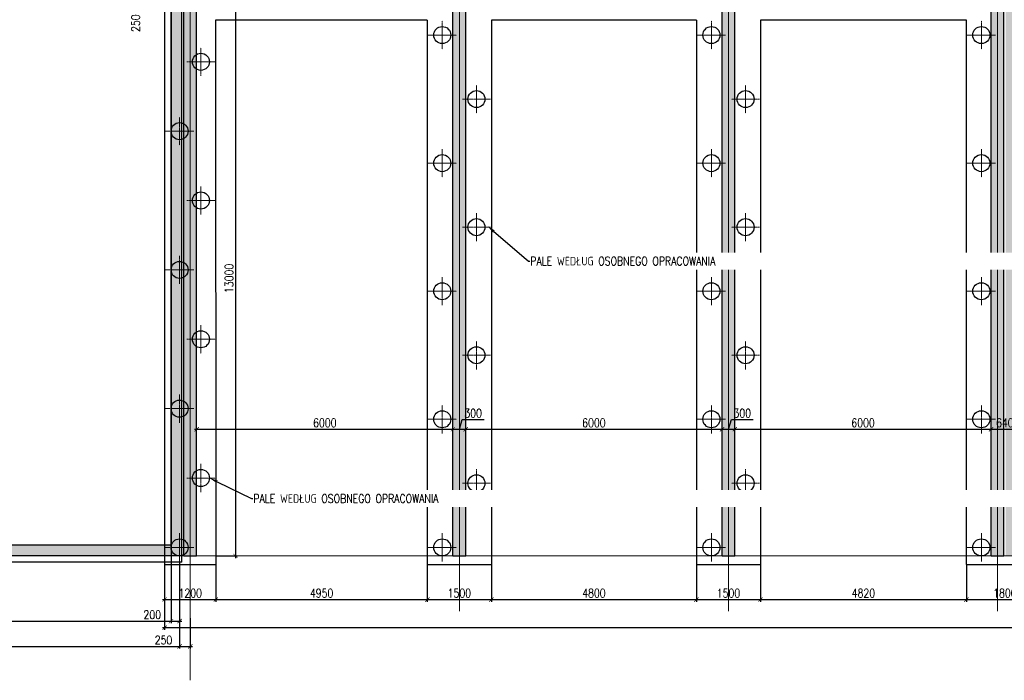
# Model space of a CAD drawing. Header units: millimetres. Extents: x -374129 to 1163271, y -112652 to 695637.
# Tile 54 of 256: x -3993 to 19057, y -2914 to 12560. Entities that reach past the tile are written whole.
import ezdxf
from ezdxf import colors
from ezdxf.entities.mleader import LeaderData, LeaderLine
from ezdxf.math import Vec2, Vec3

# ---------------------------------------------------------------- set-up
doc = ezdxf.new("R2010")
doc.units = ezdxf.units.MM
doc.header["$PDMODE"] = 4
doc.linetypes.add('ACAD_ISO04W100', pattern=[30, 24, -3, 0, -3])
doc.linetypes.add('DO', pattern=[0.8, 0.6, -0.1, 0, -0.1])
for name, color, linetype, lineweight in [('--GT_Kolumna 1', 170, 'Continuous', 25), ('013', 8, 'Continuous', 13), ('_K_Bioreaktory', 7, 'Continuous', 30), ('KRT_koty', 4, 'Continuous', 20), ('KRT_osie', 55, 'ACAD_ISO04W100', 18)]:
    doc.layers.add(name, color=color, linetype=linetype, lineweight=lineweight)
for name, color, linetype in [('KRT_fund', 3, 'Continuous'), ('KRT_kreskowanie', 252, 'Continuous'), ('KRT_opisy', 146, 'Continuous'), ('KRT_sciany', 2, 'Continuous'), ('KRT_wymiary', 4, 'Continuous')]:
    doc.layers.add(name, color=color, linetype=linetype)
doc.layers.add('KRT_powierzchnie', color=129, linetype='Continuous', plot=False)
doc.styles.add('WYMIAR', font='romans.shx', dxfattribs={"width": 0.8})
doc.dimstyles.new('KRT_1-100', dxfattribs={"dimscale": 100, "dimtxt": 2, "dimasz": 1, "dimexe": 0.5, "dimexo": 0, "dimgap": 0.5, "dimtad": 1, "dimdec": 1, "dimrnd": 0.1, "dimzin": 9, "dimdsep": 46, "dimtxsty": 'WYMIAR', "dimblk": 'ARCHTICK', "dimcen": 0.09, "dimdle": 0.5, "dimclrd": 1, "dimclre": 252, "dimclrt": 256, "dimadec": 0, "dimazin": 0, "dimtfac": 1, "dimtdec": 1, "dimtmove": 0, "dimatfit": 3, "dimfxl": 1, "dimtolj": 1, "dimtzin": 0, "dimarcsym": 0})

# ---------------------------------------------------------------- blocks, each defined once
blk = doc.blocks.new('_ArchTick')
at = {"color": 0, "linetype": 'ByBlock', "const_width": 0.15}
blk.add_lwpolyline([(-0.5, -0.5), (0.5, 0.5)], dxfattribs=at)
blk = doc.blocks.new('*D51')
at = {"layer": 'Defpoints', "color": 0, "transparency": 16777216}
for p in [(259, 13000), (600, 0), (1058, 0)]:
    blk.add_point(p, dxfattribs=at)
at = {"layer": 'KRT_wymiary', "color": 252, "lineweight": -2, "transparency": 16777216}
for p, q in [((259, 13000), (1108, 13000)), ((600, 0), (1108, 0))]:
    blk.add_line(p, q, dxfattribs=at)
at = {"layer": 'KRT_wymiary', "color": 1, "lineweight": -2, "transparency": 16777216}
blk.add_line((1058, 13050), (1058, -50), dxfattribs=at)
at = {"layer": 'KRT_wymiary', "color": 1, "lineweight": -2, "transparency": 16777216, "xscale": 100, "yscale": 100, "zscale": 100}
for p, rotation in [((1058, 13000), 90), ((1058, 0), 270)]:
    blk.add_blockref('_ArchTick', p, dxfattribs=dict(at, rotation=rotation))
at = {"layer": 'KRT_wymiary', "transparency": 16777216, "insert": (908, 6500), "char_height": 200, "attachment_point": 5, "rotation": 90, "style": 'WYMIAR'}
blk.add_mtext('\\A1;13000', dxfattribs=at)
blk = doc.blocks.new('*D52')
at = {"layer": 'Defpoints', "color": 0, "transparency": 16777216}
for p in [(6150, 2967), (150, 1521), (6150, 1521)]:
    blk.add_point(p, dxfattribs=at)
at = {"layer": 'KRT_wymiary', "color": 252, "lineweight": -2, "transparency": 16777216}
for p, q in [((150, 1521), (150, 3017)), ((6150, 1521), (6150, 3017))]:
    blk.add_line(p, q, dxfattribs=at)
at = {"layer": 'KRT_wymiary', "color": 1, "lineweight": -2, "transparency": 16777216}
blk.add_line((100, 2967), (6200, 2967), dxfattribs=at)
at = {"layer": 'KRT_wymiary', "color": 1, "lineweight": -2, "transparency": 16777216, "xscale": 100, "yscale": 100, "zscale": 100, "rotation": 180}
blk.add_blockref('_ArchTick', (150, 2967), dxfattribs=at)
at = {"layer": 'KRT_wymiary', "color": 1, "lineweight": -2, "transparency": 16777216, "xscale": 100, "yscale": 100, "zscale": 100}
blk.add_blockref('_ArchTick', (6150, 2967), dxfattribs=at)
at = {"layer": 'KRT_wymiary', "transparency": 16777216, "insert": (3150, 3117), "char_height": 200, "attachment_point": 5, "style": 'WYMIAR'}
blk.add_mtext('\\A1;6000', dxfattribs=at)
blk = doc.blocks.new('*D53')
at = {"layer": 'Defpoints', "color": 0, "transparency": 16777216}
for p in [(6450, 2967), (6450, 2919), (6150, 1521)]:
    blk.add_point(p, dxfattribs=at)
at = {"layer": 'KRT_wymiary', "color": 252, "lineweight": -2, "transparency": 16777216}
for p, q in [((6150, 1521), (6150, 3017)), ((6450, 2919), (6450, 3017))]:
    blk.add_line(p, q, dxfattribs=at)
at = {"layer": 'KRT_wymiary', "color": 1, "lineweight": -2, "transparency": 16777216}
for p, q in [((6300, 2967), (6368, 3192)), ((6368, 3192), (6879, 3192)), ((6100, 2967), (6500, 2967))]:
    blk.add_line(p, q, dxfattribs=at)
at = {"layer": 'KRT_wymiary', "color": 1, "lineweight": -2, "transparency": 16777216, "xscale": 100, "yscale": 100, "zscale": 100, "rotation": 180}
blk.add_blockref('_ArchTick', (6150, 2967), dxfattribs=at)
at = {"layer": 'KRT_wymiary', "color": 1, "lineweight": -2, "transparency": 16777216, "xscale": 100, "yscale": 100, "zscale": 100}
blk.add_blockref('_ArchTick', (6450, 2967), dxfattribs=at)
at = {"layer": 'KRT_wymiary', "transparency": 16777216, "insert": (6623, 3342), "char_height": 200, "attachment_point": 5, "style": 'WYMIAR'}
blk.add_mtext('\\A1;300', dxfattribs=at)
blk = doc.blocks.new('*D54')
at = {"layer": 'Defpoints', "color": 0, "transparency": 16777216}
for p in [(6450, 2919), (12450, 2967), (12450, 2609)]:
    blk.add_point(p, dxfattribs=at)
at = {"layer": 'KRT_wymiary', "color": 252, "lineweight": -2, "transparency": 16777216}
for p, q in [((6450, 2919), (6450, 3017)), ((12450, 2609), (12450, 3017))]:
    blk.add_line(p, q, dxfattribs=at)
at = {"layer": 'KRT_wymiary', "color": 1, "lineweight": -2, "transparency": 16777216}
blk.add_line((6400, 2967), (12500, 2967), dxfattribs=at)
at = {"layer": 'KRT_wymiary', "color": 1, "lineweight": -2, "transparency": 16777216, "xscale": 100, "yscale": 100, "zscale": 100, "rotation": 180}
blk.add_blockref('_ArchTick', (6450, 2967), dxfattribs=at)
at = {"layer": 'KRT_wymiary', "color": 1, "lineweight": -2, "transparency": 16777216, "xscale": 100, "yscale": 100, "zscale": 100}
blk.add_blockref('_ArchTick', (12450, 2967), dxfattribs=at)
at = {"layer": 'KRT_wymiary', "transparency": 16777216, "insert": (9450, 3117), "char_height": 200, "attachment_point": 5, "style": 'WYMIAR'}
blk.add_mtext('\\A1;6000', dxfattribs=at)
blk = doc.blocks.new('*D55')
at = {"layer": 'Defpoints', "color": 0, "transparency": 16777216}
for p in [(19390, 2967), (18750, 2609), (19390, 2731)]:
    blk.add_point(p, dxfattribs=at)
at = {"layer": 'KRT_wymiary', "color": 252, "lineweight": -2, "transparency": 16777216}
for p, q in [((18750, 2609), (18750, 3017)), ((19390, 2731), (19390, 3017))]:
    blk.add_line(p, q, dxfattribs=at)
at = {"layer": 'KRT_wymiary', "color": 1, "lineweight": -2, "transparency": 16777216}
blk.add_line((18700, 2967), (19440, 2967), dxfattribs=at)
at = {"layer": 'KRT_wymiary', "color": 1, "lineweight": -2, "transparency": 16777216, "xscale": 100, "yscale": 100, "zscale": 100, "rotation": 180}
blk.add_blockref('_ArchTick', (18750, 2967), dxfattribs=at)
at = {"layer": 'KRT_wymiary', "color": 1, "lineweight": -2, "transparency": 16777216, "xscale": 100, "yscale": 100, "zscale": 100}
blk.add_blockref('_ArchTick', (19390, 2967), dxfattribs=at)
at = {"layer": 'KRT_wymiary', "transparency": 16777216, "insert": (19070, 3117), "char_height": 200, "attachment_point": 5, "style": 'WYMIAR'}
blk.add_mtext('\\A1;640', dxfattribs=at)
blk = doc.blocks.new('*D60')
at = {"layer": 'Defpoints', "color": 0, "transparency": 16777216}
for p in [(12750, 2967), (12750, 2826), (12450, 2609)]:
    blk.add_point(p, dxfattribs=at)
at = {"layer": 'KRT_wymiary', "color": 252, "lineweight": -2, "transparency": 16777216}
for p, q in [((12450, 2609), (12450, 3017)), ((12750, 2826), (12750, 3017))]:
    blk.add_line(p, q, dxfattribs=at)
at = {"layer": 'KRT_wymiary', "color": 1, "lineweight": -2, "transparency": 16777216}
for p, q in [((12600, 2967), (12668, 3192)), ((12668, 3192), (13179, 3192)), ((12400, 2967), (12800, 2967))]:
    blk.add_line(p, q, dxfattribs=at)
at = {"layer": 'KRT_wymiary', "color": 1, "lineweight": -2, "transparency": 16777216, "xscale": 100, "yscale": 100, "zscale": 100, "rotation": 180}
blk.add_blockref('_ArchTick', (12450, 2967), dxfattribs=at)
at = {"layer": 'KRT_wymiary', "color": 1, "lineweight": -2, "transparency": 16777216, "xscale": 100, "yscale": 100, "zscale": 100}
blk.add_blockref('_ArchTick', (12750, 2967), dxfattribs=at)
at = {"layer": 'KRT_wymiary', "transparency": 16777216, "insert": (12923, 3342), "char_height": 200, "attachment_point": 5, "style": 'WYMIAR'}
blk.add_mtext('\\A1;300', dxfattribs=at)
blk = doc.blocks.new('*D61')
at = {"layer": 'Defpoints', "color": 0, "transparency": 16777216}
for p in [(12750, 2826), (18750, 2967), (18750, 2680)]:
    blk.add_point(p, dxfattribs=at)
at = {"layer": 'KRT_wymiary', "color": 252, "lineweight": -2, "transparency": 16777216}
for p, q in [((12750, 2826), (12750, 3017)), ((18750, 2680), (18750, 3017))]:
    blk.add_line(p, q, dxfattribs=at)
at = {"layer": 'KRT_wymiary', "color": 1, "lineweight": -2, "transparency": 16777216}
blk.add_line((12700, 2967), (18800, 2967), dxfattribs=at)
at = {"layer": 'KRT_wymiary', "color": 1, "lineweight": -2, "transparency": 16777216, "xscale": 100, "yscale": 100, "zscale": 100, "rotation": 180}
blk.add_blockref('_ArchTick', (12750, 2967), dxfattribs=at)
at = {"layer": 'KRT_wymiary', "color": 1, "lineweight": -2, "transparency": 16777216, "xscale": 100, "yscale": 100, "zscale": 100}
blk.add_blockref('_ArchTick', (18750, 2967), dxfattribs=at)
at = {"layer": 'KRT_wymiary', "transparency": 16777216, "insert": (15750, 3117), "char_height": 200, "attachment_point": 5, "style": 'WYMIAR'}
blk.add_mtext('\\A1;6000', dxfattribs=at)
blk = doc.blocks.new('*D104')
at = {"layer": 'Defpoints', "color": 0, "transparency": 16777216}
for p in [(-450, 250), (-11900, 0), (-450, -1527)]:
    blk.add_point(p, dxfattribs=at)
at = {"layer": 'KRT_wymiary', "color": 252, "lineweight": -2, "transparency": 16777216}
for p, q in [((-450, 250), (-450, -1577)), ((-11900, 0), (-11900, -1577))]:
    blk.add_line(p, q, dxfattribs=at)
at = {"layer": 'KRT_wymiary', "color": 1, "lineweight": -2, "transparency": 16777216}
blk.add_line((-11950, -1527), (-400, -1527), dxfattribs=at)
at = {"layer": 'KRT_wymiary', "color": 1, "lineweight": -2, "transparency": 16777216, "xscale": 100, "yscale": 100, "zscale": 100, "rotation": 180}
blk.add_blockref('_ArchTick', (-11900, -1527), dxfattribs=at)
at = {"layer": 'KRT_wymiary', "color": 1, "lineweight": -2, "transparency": 16777216, "xscale": 100, "yscale": 100, "zscale": 100}
blk.add_blockref('_ArchTick', (-450, -1527), dxfattribs=at)
at = {"layer": 'KRT_wymiary', "transparency": 16777216, "insert": (-6175, -1377), "char_height": 200, "attachment_point": 5, "style": 'WYMIAR'}
blk.add_mtext('\\A1;11450', dxfattribs=at)
blk = doc.blocks.new('*D367')
at = {"layer": 'Defpoints', "color": 0, "transparency": 16777216}
for p in [(-1369, 13050), (-1231, 12800), (-1198, 12800)]:
    blk.add_point(p, dxfattribs=at)
at = {"layer": 'KRT_wymiary', "color": 252, "lineweight": -2, "transparency": 16777216}
for p, q in [((-1369, 13050), (-1148, 13050)), ((-1231, 12800), (-1148, 12800))]:
    blk.add_line(p, q, dxfattribs=at)
at = {"layer": 'KRT_wymiary', "color": 1, "lineweight": -2, "transparency": 16777216}
blk.add_line((-1198, 13100), (-1198, 12750), dxfattribs=at)
at = {"layer": 'KRT_wymiary', "color": 1, "lineweight": -2, "transparency": 16777216, "xscale": 100, "yscale": 100, "zscale": 100}
for p, rotation in [((-1198, 13050), 90), ((-1198, 12800), 270)]:
    blk.add_blockref('_ArchTick', p, dxfattribs=dict(at, rotation=rotation))
at = {"layer": 'KRT_wymiary', "transparency": 16777216, "insert": (-1279, 12479), "char_height": 200, "attachment_point": 5, "rotation": 90, "style": 'WYMIAR'}
blk.add_mtext('\\A1;250', dxfattribs=at)
blk = doc.blocks.new('*D404')
at = {"layer": 'Defpoints', "color": 0, "transparency": 16777216}
for p in [(-12050, -150), (-250, -150), (-250, -2121)]:
    blk.add_point(p, dxfattribs=at)
at = {"layer": 'KRT_wymiary', "color": 252, "lineweight": -2, "transparency": 16777216}
for p, q in [((-12050, -150), (-12050, -2171)), ((-250, -150), (-250, -2171))]:
    blk.add_line(p, q, dxfattribs=at)
at = {"layer": 'KRT_wymiary', "color": 1, "lineweight": -2, "transparency": 16777216}
blk.add_line((-12100, -2121), (-200, -2121), dxfattribs=at)
at = {"layer": 'KRT_wymiary', "color": 1, "lineweight": -2, "transparency": 16777216, "xscale": 100, "yscale": 100, "zscale": 100, "rotation": 180}
blk.add_blockref('_ArchTick', (-12050, -2121), dxfattribs=at)
at = {"layer": 'KRT_wymiary', "color": 1, "lineweight": -2, "transparency": 16777216, "xscale": 100, "yscale": 100, "zscale": 100}
blk.add_blockref('_ArchTick', (-250, -2121), dxfattribs=at)
at = {"layer": 'KRT_wymiary', "transparency": 16777216, "insert": (-6150, -1971), "char_height": 200, "attachment_point": 5, "style": 'WYMIAR'}
blk.add_mtext('\\A1;11800', dxfattribs=at)
blk = doc.blocks.new('*D405')
at = {"layer": 'Defpoints', "color": 0, "transparency": 16777216}
for p in [(-450, 250), (-250, -955), (-250, -1527)]:
    blk.add_point(p, dxfattribs=at)
at = {"layer": 'KRT_wymiary', "color": 252, "lineweight": -2, "transparency": 16777216}
for p, q in [((-450, 250), (-450, -1577)), ((-250, -955), (-250, -1577))]:
    blk.add_line(p, q, dxfattribs=at)
at = {"layer": 'KRT_wymiary', "color": 1, "lineweight": -2, "transparency": 16777216}
for p, q in [((-1145, -1527), (-450, -1527)), ((-500, -1527), (-200, -1527))]:
    blk.add_line(p, q, dxfattribs=at)
at = {"layer": 'KRT_wymiary', "color": 1, "lineweight": -2, "transparency": 16777216, "xscale": 100, "yscale": 100, "zscale": 100, "rotation": 180}
blk.add_blockref('_ArchTick', (-450, -1527), dxfattribs=at)
at = {"layer": 'KRT_wymiary', "color": 1, "lineweight": -2, "transparency": 16777216, "xscale": 100, "yscale": 100, "zscale": 100}
blk.add_blockref('_ArchTick', (-250, -1527), dxfattribs=at)
at = {"layer": 'KRT_wymiary', "transparency": 16777216, "insert": (-889, -1377), "char_height": 200, "attachment_point": 5, "style": 'WYMIAR'}
blk.add_mtext('\\A1;200', dxfattribs=at)
blk = doc.blocks.new('*D406')
at = {"layer": 'Defpoints', "color": 0, "transparency": 16777216}
for p in [(-600, -200), (600, -200), (600, -1022)]:
    blk.add_point(p, dxfattribs=at)
at = {"layer": 'KRT_wymiary', "color": 252, "lineweight": -2, "transparency": 16777216}
for p, q in [((-600, -200), (-600, -1072)), ((600, -200), (600, -1072))]:
    blk.add_line(p, q, dxfattribs=at)
at = {"layer": 'KRT_wymiary', "color": 1, "lineweight": -2, "transparency": 16777216}
blk.add_line((-650, -1022), (650, -1022), dxfattribs=at)
at = {"layer": 'KRT_wymiary', "color": 1, "lineweight": -2, "transparency": 16777216, "xscale": 100, "yscale": 100, "zscale": 100, "rotation": 180}
blk.add_blockref('_ArchTick', (-600, -1022), dxfattribs=at)
at = {"layer": 'KRT_wymiary', "color": 1, "lineweight": -2, "transparency": 16777216, "xscale": 100, "yscale": 100, "zscale": 100}
blk.add_blockref('_ArchTick', (600, -1022), dxfattribs=at)
at = {"layer": 'KRT_wymiary', "transparency": 16777216, "insert": (0, -872), "char_height": 200, "attachment_point": 5, "style": 'WYMIAR'}
blk.add_mtext('\\A1;1200', dxfattribs=at)
blk = doc.blocks.new('*D407')
at = {"layer": 'Defpoints', "color": 0, "transparency": 16777216}
for p in [(600, -200), (5550, -200), (5550, -1022)]:
    blk.add_point(p, dxfattribs=at)
at = {"layer": 'KRT_wymiary', "color": 252, "lineweight": -2, "transparency": 16777216}
for p, q in [((600, -200), (600, -1072)), ((5550, -200), (5550, -1072))]:
    blk.add_line(p, q, dxfattribs=at)
at = {"layer": 'KRT_wymiary', "color": 1, "lineweight": -2, "transparency": 16777216}
blk.add_line((550, -1022), (5600, -1022), dxfattribs=at)
at = {"layer": 'KRT_wymiary', "color": 1, "lineweight": -2, "transparency": 16777216, "xscale": 100, "yscale": 100, "zscale": 100, "rotation": 180}
blk.add_blockref('_ArchTick', (600, -1022), dxfattribs=at)
at = {"layer": 'KRT_wymiary', "color": 1, "lineweight": -2, "transparency": 16777216, "xscale": 100, "yscale": 100, "zscale": 100}
blk.add_blockref('_ArchTick', (5550, -1022), dxfattribs=at)
at = {"layer": 'KRT_wymiary', "transparency": 16777216, "insert": (3075, -872), "char_height": 200, "attachment_point": 5, "style": 'WYMIAR'}
blk.add_mtext('\\A1;4950', dxfattribs=at)
blk = doc.blocks.new('*D408')
at = {"layer": 'Defpoints', "color": 0, "transparency": 16777216}
for p in [(5550, -200), (7050, -200), (7050, -1022.424019)]:
    blk.add_point(p, dxfattribs=at)
at = {"layer": 'KRT_wymiary', "color": 252, "lineweight": -2, "transparency": 16777216}
for p, q in [((5550, -200), (5550, -1072.424019)), ((7050, -200), (7050, -1072.424019))]:
    blk.add_line(p, q, dxfattribs=at)
at = {"layer": 'KRT_wymiary', "color": 1, "lineweight": -2, "transparency": 16777216}
blk.add_line((5500, -1022.424019), (7100, -1022.424019), dxfattribs=at)
at = {"layer": 'KRT_wymiary', "color": 1, "lineweight": -2, "transparency": 16777216, "xscale": 100, "yscale": 100, "zscale": 100, "rotation": 180}
blk.add_blockref('_ArchTick', (5550, -1022.424019), dxfattribs=at)
at = {"layer": 'KRT_wymiary', "color": 1, "lineweight": -2, "transparency": 16777216, "xscale": 100, "yscale": 100, "zscale": 100}
blk.add_blockref('_ArchTick', (7050, -1022.424019), dxfattribs=at)
at = {"layer": 'KRT_wymiary', "transparency": 16777216, "insert": (6300, -872.424019), "char_height": 200, "attachment_point": 5, "style": 'WYMIAR'}
blk.add_mtext('\\A1;1500', dxfattribs=at)
blk = doc.blocks.new('*D409')
at = {"layer": 'Defpoints', "color": 0, "transparency": 16777216}
for p in [(7050, -200), (11850, -200), (11850, -1022.424019)]:
    blk.add_point(p, dxfattribs=at)
at = {"layer": 'KRT_wymiary', "color": 252, "lineweight": -2, "transparency": 16777216}
for p, q in [((7050, -200), (7050, -1072.424019)), ((11850, -200), (11850, -1072.424019))]:
    blk.add_line(p, q, dxfattribs=at)
at = {"layer": 'KRT_wymiary', "color": 1, "lineweight": -2, "transparency": 16777216}
blk.add_line((7000, -1022.424019), (11900, -1022.424019), dxfattribs=at)
at = {"layer": 'KRT_wymiary', "color": 1, "lineweight": -2, "transparency": 16777216, "xscale": 100, "yscale": 100, "zscale": 100, "rotation": 180}
blk.add_blockref('_ArchTick', (7050, -1022.424019), dxfattribs=at)
at = {"layer": 'KRT_wymiary', "color": 1, "lineweight": -2, "transparency": 16777216, "xscale": 100, "yscale": 100, "zscale": 100}
blk.add_blockref('_ArchTick', (11850, -1022.424019), dxfattribs=at)
at = {"layer": 'KRT_wymiary', "transparency": 16777216, "insert": (9450, -872.424019), "char_height": 200, "attachment_point": 5, "style": 'WYMIAR'}
blk.add_mtext('\\A1;4800', dxfattribs=at)
blk = doc.blocks.new('*D410')
at = {"layer": 'Defpoints', "color": 0, "transparency": 16777216}
for p in [(11850, -200), (13350, -200), (13350, -1022.424019)]:
    blk.add_point(p, dxfattribs=at)
at = {"layer": 'KRT_wymiary', "color": 252, "lineweight": -2, "transparency": 16777216}
for p, q in [((11850, -200), (11850, -1072.424019)), ((13350, -200), (13350, -1072.424019))]:
    blk.add_line(p, q, dxfattribs=at)
at = {"layer": 'KRT_wymiary', "color": 1, "lineweight": -2, "transparency": 16777216}
blk.add_line((11800, -1022.424019), (13400, -1022.424019), dxfattribs=at)
at = {"layer": 'KRT_wymiary', "color": 1, "lineweight": -2, "transparency": 16777216, "xscale": 100, "yscale": 100, "zscale": 100, "rotation": 180}
blk.add_blockref('_ArchTick', (11850, -1022.424019), dxfattribs=at)
at = {"layer": 'KRT_wymiary', "color": 1, "lineweight": -2, "transparency": 16777216, "xscale": 100, "yscale": 100, "zscale": 100}
blk.add_blockref('_ArchTick', (13350, -1022.424019), dxfattribs=at)
at = {"layer": 'KRT_wymiary', "transparency": 16777216, "insert": (12600, -872.424019), "char_height": 200, "attachment_point": 5, "style": 'WYMIAR'}
blk.add_mtext('\\A1;1500', dxfattribs=at)
blk = doc.blocks.new('*D411')
at = {"layer": 'Defpoints', "color": 0, "transparency": 16777216}
for p in [(13350, -200), (18170, -200), (18170, -1022.424019)]:
    blk.add_point(p, dxfattribs=at)
at = {"layer": 'KRT_wymiary', "color": 252, "lineweight": -2, "transparency": 16777216}
for p, q in [((13350, -200), (13350, -1072.424019)), ((18170, -200), (18170, -1072.424019))]:
    blk.add_line(p, q, dxfattribs=at)
at = {"layer": 'KRT_wymiary', "color": 1, "lineweight": -2, "transparency": 16777216}
blk.add_line((13300, -1022.424019), (18220, -1022.424019), dxfattribs=at)
at = {"layer": 'KRT_wymiary', "color": 1, "lineweight": -2, "transparency": 16777216, "xscale": 100, "yscale": 100, "zscale": 100, "rotation": 180}
blk.add_blockref('_ArchTick', (13350, -1022.424019), dxfattribs=at)
at = {"layer": 'KRT_wymiary', "color": 1, "lineweight": -2, "transparency": 16777216, "xscale": 100, "yscale": 100, "zscale": 100}
blk.add_blockref('_ArchTick', (18170, -1022.424019), dxfattribs=at)
at = {"layer": 'KRT_wymiary', "transparency": 16777216, "insert": (15760, -872.424019), "char_height": 200, "attachment_point": 5, "style": 'WYMIAR'}
blk.add_mtext('\\A1;4820', dxfattribs=at)
blk = doc.blocks.new('*D412')
at = {"layer": 'Defpoints', "color": 0, "transparency": 16777216}
for p in [(18170, -200), (19970, -200), (19970, -1022.424019)]:
    blk.add_point(p, dxfattribs=at)
at = {"layer": 'KRT_wymiary', "color": 252, "lineweight": -2, "transparency": 16777216}
for p, q in [((18170, -200), (18170, -1072.424019)), ((19970, -200), (19970, -1072.424019))]:
    blk.add_line(p, q, dxfattribs=at)
at = {"layer": 'KRT_wymiary', "color": 1, "lineweight": -2, "transparency": 16777216}
blk.add_line((18120, -1022.424019), (20020, -1022.424019), dxfattribs=at)
at = {"layer": 'KRT_wymiary', "color": 1, "lineweight": -2, "transparency": 16777216, "xscale": 100, "yscale": 100, "zscale": 100, "rotation": 180}
blk.add_blockref('_ArchTick', (18170, -1022.424019), dxfattribs=at)
at = {"layer": 'KRT_wymiary', "color": 1, "lineweight": -2, "transparency": 16777216, "xscale": 100, "yscale": 100, "zscale": 100}
blk.add_blockref('_ArchTick', (19970, -1022.424019), dxfattribs=at)
at = {"layer": 'KRT_wymiary', "transparency": 16777216, "insert": (19070, -872.424019), "char_height": 200, "attachment_point": 5, "style": 'WYMIAR'}
blk.add_mtext('\\A1;1800', dxfattribs=at)
blk = doc.blocks.new('*D433')
at = {"layer": 'Defpoints', "color": 0, "transparency": 16777216}
for p in [(-600, -200), (70920, -200), (70920, -1679)]:
    blk.add_point(p, dxfattribs=at)
at = {"layer": 'KRT_wymiary', "color": 252, "lineweight": -2, "transparency": 16777216}
for p, q in [((-600, -200), (-600, -1729)), ((70920, -200), (70920, -1729))]:
    blk.add_line(p, q, dxfattribs=at)
at = {"layer": 'KRT_wymiary', "color": 1, "lineweight": -2, "transparency": 16777216}
blk.add_line((-650, -1679), (70970, -1679), dxfattribs=at)
at = {"layer": 'KRT_wymiary', "color": 1, "lineweight": -2, "transparency": 16777216, "xscale": 100, "yscale": 100, "zscale": 100, "rotation": 180}
blk.add_blockref('_ArchTick', (-600, -1679), dxfattribs=at)
at = {"layer": 'KRT_wymiary', "color": 1, "lineweight": -2, "transparency": 16777216, "xscale": 100, "yscale": 100, "zscale": 100}
blk.add_blockref('_ArchTick', (70920, -1679), dxfattribs=at)
at = {"layer": 'KRT_wymiary', "transparency": 16777216, "insert": (35160, -1529), "char_height": 200, "attachment_point": 5, "style": 'WYMIAR'}
blk.add_mtext('\\A1;71520', dxfattribs=at)
blk = doc.blocks.new('*D435')
at = {"layer": 'Defpoints', "color": 0, "transparency": 16777216}
for p in [(-250, -150), (0, -1457), (0, -2121)]:
    blk.add_point(p, dxfattribs=at)
at = {"layer": 'KRT_wymiary', "color": 252, "lineweight": -2, "transparency": 16777216}
for p, q in [((-250, -150), (-250, -2171)), ((0, -1457), (0, -2171))]:
    blk.add_line(p, q, dxfattribs=at)
at = {"layer": 'KRT_wymiary', "color": 1, "lineweight": -2, "transparency": 16777216}
for p, q in [((-882, -2121), (-250, -2121)), ((-300, -2121), (50, -2121))]:
    blk.add_line(p, q, dxfattribs=at)
at = {"layer": 'KRT_wymiary', "color": 1, "lineweight": -2, "transparency": 16777216, "xscale": 100, "yscale": 100, "zscale": 100, "rotation": 180}
blk.add_blockref('_ArchTick', (-250, -2121), dxfattribs=at)
at = {"layer": 'KRT_wymiary', "color": 1, "lineweight": -2, "transparency": 16777216, "xscale": 100, "yscale": 100, "zscale": 100}
blk.add_blockref('_ArchTick', (0, -2121), dxfattribs=at)
at = {"layer": 'KRT_wymiary', "transparency": 16777216, "insert": (-626, -1971), "char_height": 200, "attachment_point": 5, "style": 'WYMIAR'}
blk.add_mtext('\\A1;250', dxfattribs=at)

msp = doc.modelspace()

# ---------------------------------------------------------------- hatches: boundary and pattern name
at = {"layer": 'KRT_kreskowanie'}
h = msp.add_hatch(dxfattribs=at)
h.set_pattern_fill('ANSI33', color=256, scale=20, style=0)
h.paths.add_polyline_path([(-200, 16300), (-11900, 16300), (-11900, 0), (-200, 0)])
h.paths.add_polyline_path([(-3550, 13050), (-3550, 16050), (-450, 16050), (-450, 13050)], flags=16)
h.paths.add_polyline_path([(-450, 12800), (-450, 250), (-11650, 250), (-11650, 16050), (-3800, 16050), (-3800, 12800)], flags=16)
h = msp.add_hatch(dxfattribs=at)
h.set_pattern_fill('ANSI33', color=256, scale=20, style=0)
h.paths.add_polyline_path([(19050, 13300), (-150, 13300), (-150, 0), (150, 0), (150, 13000), (6150, 13000), (6150, 0), (6450, 0), (6450, 13000), (12450, 13000), (12450, 0), (12750, 0), (12750, 13000), (18750, 13000), (18750, 0), (19050, 0)])
h.paths.add_polyline_path([(38290, 13300), (19090, 13300), (19090, 0), (19390, 0), (19390, 13000), (25390, 13000), (25390, 0), (25690, 0), (25690, 13000), (31690, 13000), (31690, 0), (31990, 0), (31990, 13000), (37990, 13000), (37990, 0), (38290, 0)])
h.paths.add_polyline_path([(57530, 13300), (38330, 13300), (38330, 0), (38630, 0), (38630, 13000), (44630, 13000), (44630, 0), (44930, 0), (44930, 13000), (50930, 13000), (50930, 0), (51230, 0), (51230, 13000), (57230, 13000), (57230, 0), (57530, 0)])
h.paths.add_polyline_path([(70470, 13300), (57570, 13300), (57570, 0), (57870, 0), (57870, 13000), (63870, 13000), (63870, 0), (64170, 0), (64170, 13000), (70170, 13000), (70170, 0), (70470, 0)])

# ---------------------------------------------------------------- linework, layer by layer
at = {"layer": '--GT_Kolumna 1', "ltscale": 20}
for centre in [(5900, 12200), (12200, 12200), (18520, 12200), (250, 11573.6), (6700, 10700), (13000, 10700), (-250, 9948.8), (5900, 9200), (12200, 9200), (18520, 9200), (250, 8324), (6700, 7700), (13000, 7700), (-250, 6699.2), (5900, 6200), (12200, 6200), (18520, 6200), (250, 5074.4), (6700, 4700), (13000, 4700), (-250, 3449.6), (5900, 3200), (12200, 3200), (18520, 3200), (250, 1824.8), (6700, 1700), (13000, 1700), (-250, 200), (5900, 200), (12200, 200), (18520, 200)]:
    msp.add_circle(centre, 200, dxfattribs=at)
at = {"layer": '013', "linetype": 'DO'}
for p, q in [((5900, 12530), (5900, 11870)), ((12200, 12530), (12200, 11870)), ((18520, 12530), (18520, 11870)), ((6230, 12200), (5570, 12200)), ((12530, 12200), (11870, 12200)), ((18850, 12200), (18190, 12200)), ((250, 11243.6), (250, 11903.6)), ((580, 11573.6), (-80, 11573.6)), ((6700, 10370), (6700, 11030)), ((13000, 10370), (13000, 11030)), ((7030, 10700), (6370, 10700)), ((13330, 10700), (12670, 10700)), ((-250, 10278.8), (-250, 9618.8)), ((80, 9948.8), (-580, 9948.8)), ((5900, 8870), (5900, 9530)), ((12200, 8870), (12200, 9530)), ((18520, 8870), (18520, 9530)), ((6230, 9200), (5570, 9200)), ((12530, 9200), (11870, 9200)), ((18850, 9200), (18190, 9200)), ((250, 8654), (250, 7994)), ((580, 8324), (-80, 8324)), ((6700, 7370), (6700, 8030)), ((13000, 7370), (13000, 8030)), ((7030, 7700), (6370, 7700)), ((13330, 7700), (12670, 7700)), ((-250, 6369.2), (-250, 7029.2)), ((80, 6699.2), (-580, 6699.2)), ((5900, 5870), (5900, 6530)), ((12200, 5870), (12200, 6530)), ((18520, 5870), (18520, 6530)), ((6230, 6200), (5570, 6200)), ((12530, 6200), (11870, 6200)), ((18850, 6200), (18190, 6200)), ((250, 5404.4), (250, 4744.4)), ((580, 5074.4), (-80, 5074.4)), ((6700, 4370), (6700, 5030)), ((13000, 4370), (13000, 5030)), ((7030, 4700), (6370, 4700)), ((13330, 4700), (12670, 4700)), ((-250, 3779.6), (-250, 3119.6)), ((5900, 2870), (5900, 3530)), ((12200, 2870), (12200, 3530)), ((18520, 2870), (18520, 3530)), ((80, 3449.6), (-580, 3449.6)), ((6230, 3200), (5570, 3200)), ((12530, 3200), (11870, 3200)), ((18850, 3200), (18190, 3200)), ((250, 1494.8), (250, 2154.8)), ((6700, 1370), (6700, 2030)), ((13000, 1370), (13000, 2030)), ((580, 1824.8), (-80, 1824.8)), ((7030, 1700), (6370, 1700)), ((13330, 1700), (12670, 1700)), ((-250, -130), (-250, 530)), ((5900, -130), (5900, 530)), ((12200, -130), (12200, 530)), ((18520, -130), (18520, 530)), ((80, 200), (-580, 200)), ((6230, 200), (5570, 200)), ((12530, 200), (11870, 200)), ((18850, 200), (18190, 200))]:
    msp.add_line(p, q, dxfattribs=at)
at = {"layer": '_K_Bioreaktory', "lineweight": 30}
for p, q in [((-200, -150), (-200, 16450)), ((-450, 250), (-450, 12800)), ((-450, 250), (-11650, 250)), ((-200, 0), (-11900, 0)), ((-200, -150), (-12050, -150))]:
    msp.add_line(p, q, dxfattribs=at)
at = {"layer": 'KRT_fund'}
for p, q in [((-600, 13750), (-600, -200)), ((590, 12550), (600, -200)), ((5550, 12550), (590, 12550)), ((5550, 12550), (5550, -200)), ((7050, 12550), (7050, -200)), ((11850, 12550), (7055, 12550)), ((11850, 12550), (11850, -200)), ((18170, 12550), (13350, 12550)), ((13350, 12550), (13350, -200)), ((18170, -200), (18170, 12550)), ((-600, -200), (600, -200)), ((5550, -200), (7050, -200)), ((11850, -200), (13350, -200)), ((18170, -200), (19970, -200))]:
    msp.add_line(p, q, dxfattribs=at)
at = {"layer": 'KRT_koty', "color": 1}
msp.add_line((5550, 1004.9), (5550, 1371.44), dxfattribs=at)
at = {"layer": 'KRT_osie', "ltscale": 0.5}
for p, q in [((0, 19188.64), (0, -1295)), ((6300, 19188.64), (6300, -1295)), ((12600, 19188.64), (12600, -1295)), ((18900, 19188.64), (18900, -1295)), ((73659.31, 0), (-4623.4, 0))]:
    msp.add_line(p, q, dxfattribs=at)
at = {"layer": 'KRT_osie'}
msp.add_line((0, 0), (0, -2913.93), dxfattribs=at)
at = {"layer": 'KRT_powierzchnie'}
msp.add_lwpolyline([(-3800, 16050), (-3800, 12800), (-450, 12800), (-450, 250), (-11650, 250), (-11650, 16050)], close=True, dxfattribs=at)
at = {"layer": 'KRT_sciany'}
for p, q in [((-150, 0), (-150, 13300)), ((19050, 0), (19050, 13300)), ((150, 0), (150, 13000)), ((6150, 0), (6150, 13000)), ((6450, 0), (6450, 13000)), ((12450, 0), (12450, 13000)), ((12750, 0), (12750, 13000)), ((18750, 0), (18750, 13000)), ((-150, 0), (150, 0)), ((6150, 0), (6450, 0)), ((12450, 0), (12750, 0)), ((18750, 0), (19050, 0))]:
    msp.add_line(p, q, dxfattribs=at)

# ---------------------------------------------------------------- dimensions: what is measured, and where the dimension line sits
at = {"layer": 'KRT_wymiary'}
dim = msp.add_linear_dim(base=(-1198.01, 12800), p1=(-1369.2, 13050), p2=(-1230.72, 12800), angle=90, dimstyle='KRT_1-100', override={"dimtmove": 1}, dxfattribs=at)
dim.commit()
dim.dimension.update_dxf_attribs({"geometry": '*D367', "text_midpoint": (-1128.56, 12479.17), "dimtype": 160})
dim = msp.add_linear_dim(base=(1058.35, 0), p1=(259.1, 13000), p2=(599.88, 0), angle=90, dimstyle='KRT_1-100', dxfattribs=at)
dim.commit()
dim.dimension.update_dxf_attribs({"geometry": '*D51', "text_midpoint": (908.35, 6500)})
for base, p1, p2, picture, middle in [((6450, 2966.79), (6150, 1520.96), (6450, 2918.6), '*D53', (6417.5, 3341.79)), ((12750, 2966.79), (12450, 2609.12), (12750, 2826.44), '*D60', (12717.5, 3341.79)), ((12450, 2966.79), (6450, 2918.6), (12450, 2609.12), '*D54', (9450, 3116.79)), ((18750, 2966.79), (12750, 2826.44), (18750, 2680.02), '*D61', (15750, 3116.79)), ((19390, 2966.79), (18750, 2609.12), (19390, 2731.02), '*D55', (19070, 3116.79)), ((5550, -1022.42), (600, -200), (5550, -200), '*D407', (3075, -872.42)), ((7050, -1022.42), (5550, -200), (7050, -200), '*D408', (6300, -872.42)), ((11850, -1022.42), (7050, -200), (11850, -200), '*D409', (9450, -872.42)), ((13350, -1022.42), (11850, -200), (13350, -200), '*D410', (12600, -872.42)), ((18170, -1022.42), (13350, -200), (18170, -200), '*D411', (15760, -872.42)), ((19970, -1022.42), (18170, -200), (19970, -200), '*D412', (19070, -872.42))]:
    dim = msp.add_linear_dim(base=base, p1=p1, p2=p2, dimstyle='KRT_1-100', override={"dimtmove": 1}, dxfattribs=at)
    dim.commit()
    dim.dimension.update_dxf_attribs({"geometry": picture, "text_midpoint": middle})
for base, p1, p2, picture, middle in [((6150, 2966.79), (150, 1520.96), (6150, 1520.96), '*D52', (3150, 3116.79)), ((-450, -1527.25), (-11900, 0), (-450, 250), '*D104', (-6175, -1377.25)), ((-250, -2121.06), (-12050, -150), (-250, -150), '*D404', (-6150, -1971.06)), ((600, -1022.42), (-600, -200), (600, -200), '*D406', (0, -872.42)), ((70920, -1678.96), (-600, -200), (70920, -200), '*D433', (35160, -1528.96))]:
    dim = msp.add_linear_dim(base=base, p1=p1, p2=p2, dimstyle='KRT_1-100', dxfattribs=at)
    dim.commit()
    dim.dimension.update_dxf_attribs({"geometry": picture, "text_midpoint": middle})
for base, p1, p2, picture, middle in [((-250, -1527.25), (-450, 250), (-250, -954.95), '*D405', (-889.36, -1483.01)), ((0, -2121.06), (-250, -150), (0, -1456.96), '*D435', (-626, -1958.59))]:
    dim = msp.add_linear_dim(base=base, p1=p1, p2=p2, dimstyle='KRT_1-100', override={"dimtmove": 1}, dxfattribs=at)
    dim.commit()
    dim.dimension.update_dxf_attribs({"geometry": picture, "text_midpoint": middle, "dimtype": 160})

# ---------------------------------------------------------------- next in the draw order: leaders
at = {"layer": 'KRT_opisy', "color": 1}
ml = msp.add_multileader_mtext('Standard', dxfattribs=at)
ml.set_content('\\C54;PALE WEDŁUG OSOBNEGO OPRACOWANIA', style='WYMIAR')
ml.set_leader_properties()
ml.build(insert=Vec2(0, 0))
ml.multileader.update_dxf_attribs({"text_right_attachment_type": 6, "dogleg_length": 0.36, "arrow_head_size": 200, "scale": 100})
ctx = ml.context
ctx.base_point, ctx.scale, ctx.char_height, ctx.arrow_head_size, ctx.landing_gap_size, ctx.plane_origin = Vec3(7950.81, 6905.14), 100, 200, 200, 9, Vec3(-28098.1, -74928.92)
ctx.right_attachment = 6
notes = []
notes.append((ctx, [(0, (1, 1, 0), (7914.81, 6905.14), (1, 0), 36, [(1, [(6954.91, 7730.15)], 0, [])])]))
ctx.mtext.insert, ctx.mtext.width, ctx.mtext.defined_height, ctx.mtext.flow_direction = Vec3(7959.81, 7005.14), 3198.2892, 1534.23, 5
ctx.mtext.has_bg_fill, ctx.mtext.bg_color, ctx.mtext.bg_scale_factor, ctx.mtext.bg_transparency, ctx.mtext.use_window_bg_color = 1, -1027028792, 1.5, 0, 1
ml = msp.add_multileader_mtext('Standard', dxfattribs=at)
ml.set_content('\\C54;PALE WEDŁUG OSOBNEGO OPRACOWANIA', style='WYMIAR')
ml.set_leader_properties()
ml.build(insert=Vec2(0, 0))
ml.multileader.update_dxf_attribs({"text_right_attachment_type": 6, "dogleg_length": 0.36, "arrow_head_size": 200, "scale": 100})
ctx = ml.context
ctx.base_point, ctx.scale, ctx.char_height, ctx.arrow_head_size, ctx.landing_gap_size, ctx.plane_origin = Vec3(1468.32, 1343.41), 100, 200, 200, 9, Vec3(-34022.65, -79682.41)
ctx.right_attachment = 6
notes.append((ctx, [(0, (1, 1, 0), (1432.32, 1343.41), (1, 0), 36, [(1, [(450, 1824.8)], 0, [])])]))
ctx.mtext.insert, ctx.mtext.width, ctx.mtext.defined_height, ctx.mtext.flow_direction = Vec3(1477.32, 1443.41), 3198.2892, 1534.23, 5
ctx.mtext.has_bg_fill, ctx.mtext.bg_color, ctx.mtext.bg_scale_factor, ctx.mtext.bg_transparency, ctx.mtext.use_window_bg_color = 1, -1027028792, 1.5, 0, 1
for ctx, leaders in notes:
    for number, flags, end, landing, length, lines in leaders:
        leader = LeaderData()
        leader.index, (leader.has_last_leader_line, leader.has_dogleg_vector, leader.attachment_direction) = number, flags
        leader.last_leader_point, leader.dogleg_vector, leader.dogleg_length = Vec3(end), Vec3(landing), length
        for number, points, colour, breaks in lines:
            line = LeaderLine()
            line.index, line.vertices, line.color, line.breaks = number, Vec3.list(points), colors.encode_raw_color(colour), breaks
            leader.lines.append(line)
        ctx.leaders.append(leader)

doc.saveas('drawing.dxf')
